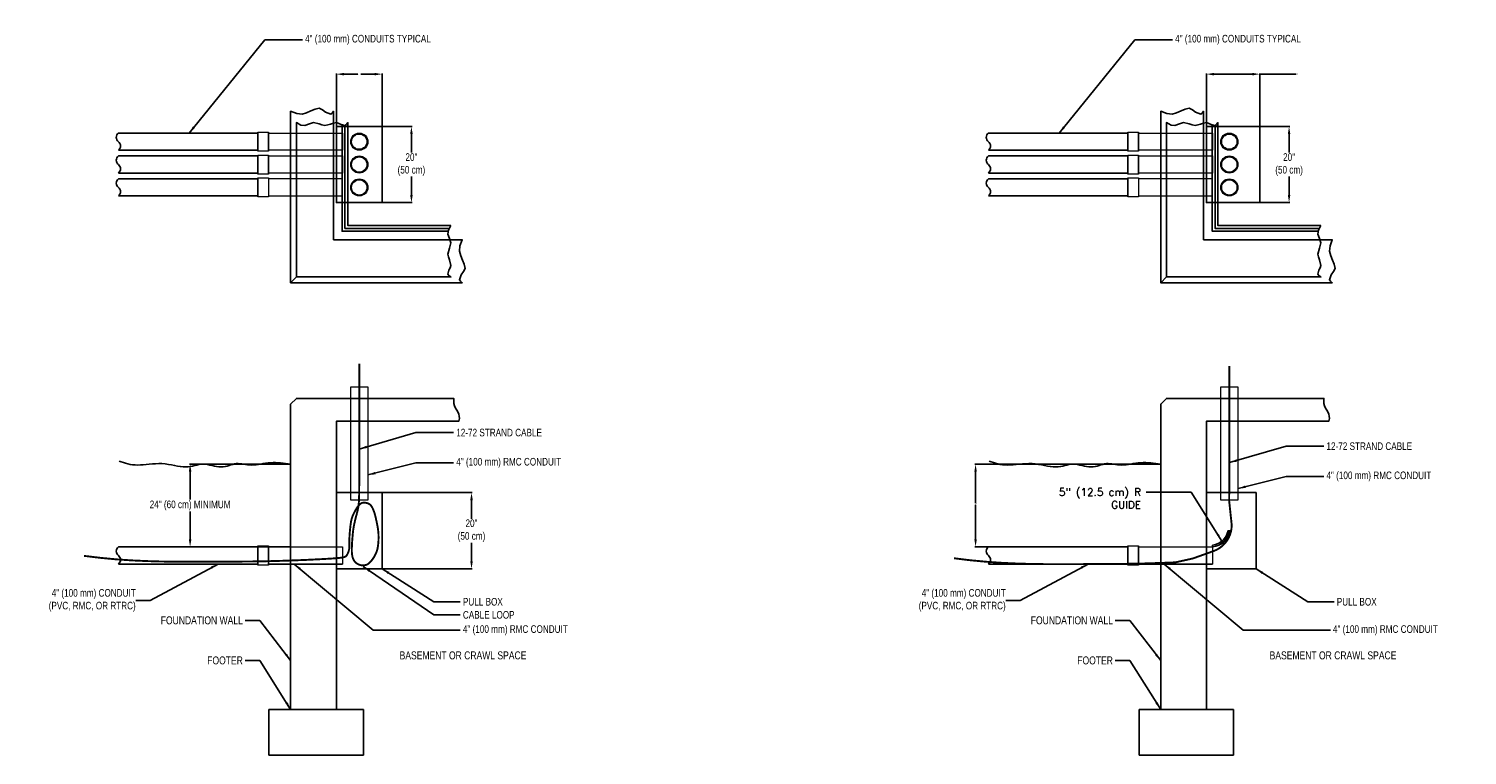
# Model space of a CAD drawing. Header units: inches. Extents: x -24 to 869, y -56 to 457.
# Tile 8 of 8: x 492 to 869, y 266 to 457. Entities that reach past the tile are written whole.
import ezdxf
from ezdxf.enums import TextEntityAlignment as Align

# ---------------------------------------------------------------- set-up
doc = ezdxf.new("R2010")
doc.units = ezdxf.units.IN
doc.header["$MEASUREMENT"] = 0
for name, color, linetype in [('CABLE_GUILDE', 4, 'Continuous'), ('Concrete', 7, 'Continuous'), ('Dimension', 7, 'Continuous'), ('Dwg_Notes', 7, 'Continuous'), ('FOC', 40, 'Continuous'), ('Metal_Pull_Box', 5, 'Continuous'), ('PVC', 30, 'Continuous')]:
    doc.layers.add(name, color=color, linetype=linetype)
doc.layers.add('RMC', color=5, linetype='Continuous', lineweight=13)
doc.styles.add('120', font='FSIMPLEX.SHX', dxfattribs={"width": 0.8, "height": 0.12})
doc.styles.add('FSIMPLEX', font='fsimplex.shx', dxfattribs={"width": 0.8, "height": 0.12})
doc.styles.add('MtXpl_simplex8_shx', font='simplex8.shx')
doc.dimstyles.get("Standard").update_dxf_attribs({"dimscale": 0, "dimtxt": 0.12, "dimasz": 2, "dimexe": 0.18, "dimexo": 0.0625, "dimgap": 0.09, "dimtad": 0, "dimtih": 1, "dimtoh": 1, "dimdec": 0, "dimzin": 0, "dimdsep": 46, "dimlunit": 4, "dimtxsty": 'FSIMPLEX', "dimcen": 2, "dimclrt": 256, "dimadec": 0, "dimazin": 0, "dimtfac": 2, "dimtdec": 0, "dimtofl": 0, "dimtmove": 0, "dimatfit": 3, "dimfxl": 1, "dimtolj": 1, "dimtzin": 0, "dimarcsym": 0})

# ---------------------------------------------------------------- blocks, each defined once
blk = doc.blocks.new('*D686')
at = {"layer": 'Defpoints', "color": 0, "transparency": 16777216}
for p in [(534.08, 342.84), (560.45, 342.84), (560.45, 321.11)]:
    blk.add_point(p, dxfattribs=at)
at = {"layer": 'Dimension', "color": 0, "lineweight": -2, "transparency": 16777216}
for p, q in [((560.39, 342.84), (533.9, 342.84)), ((534.08, 340.84), (534.08, 333.58)), ((534.08, 323.11), (534.08, 330.36)), ((560.39, 321.11), (533.9, 321.11))]:
    blk.add_line(p, q, dxfattribs=at)
at = {"layer": 'Dimension', "color": 0, "transparency": 16777216}
for points in [[(533.75, 340.84), (534.42, 340.84), (534.08, 342.84)], [(533.75, 323.11), (534.42, 323.11), (534.08, 321.11)]]:
    blk.add_solid(points, dxfattribs=at)
at = {"layer": 'Dimension', "transparency": 16777216, "insert": (534.08, 331.97), "char_height": 0.12, "attachment_point": 5, "style": 'FSIMPLEX'}
blk.add_mtext('\\A1;{\\H16.66667x;24" (60 cm) MINIMUM}', dxfattribs=at)
blk = doc.blocks.new('A$C34257ED5')
at = {"layer": 'RMC'}
h = blk.add_hatch(color=256, dxfattribs=at)
h.dxf.hatch_style = 1
h.paths.add_polyline_path([(-2.25, 0, 1), (2.25, 0, 1)])
h.paths.add_polyline_path([(2, 0, -1), (-2, 0, -1)], flags=16)
for radius in [2.25, 2]:
    blk.add_circle((0, 0), radius, dxfattribs=at)
blk = doc.blocks.new('RMC_CONDUIT')
at = {"layer": 'RMC'}
h = blk.add_hatch(color=256, dxfattribs=at)
h.dxf.hatch_style = 1
h.paths.add_polyline_path([(-2.25, 0, 1), (2.25, 0, 1)])
h.paths.add_polyline_path([(2, 0, -1), (-2, 0, -1)], flags=16)
for radius in [2.25, 2]:
    blk.add_circle((0, 0), radius, dxfattribs=at)
blk = doc.blocks.new('*D687')
at = {"layer": 'Defpoints', "color": 0, "transparency": 16777216}
for p in [(584.45, 431.44), (584.45, 411.44), (592.12, 411.44)]:
    blk.add_point(p, dxfattribs=at)
at = {"layer": 'Dimension', "color": 0, "lineweight": -2, "transparency": 16777216}
for p, q in [((584.52, 431.44), (592.3, 431.44)), ((592.12, 429.44), (592.12, 424.6)), ((592.12, 413.44), (592.12, 418.28)), ((584.52, 411.44), (592.3, 411.44))]:
    blk.add_line(p, q, dxfattribs=at)
at = {"layer": 'Dimension', "color": 0, "transparency": 16777216}
for points in [[(591.79, 429.44), (592.46, 429.44), (592.12, 431.44)], [(591.79, 413.44), (592.46, 413.44), (592.12, 411.44)]]:
    blk.add_solid(points, dxfattribs=at)
at = {"layer": 'Dimension', "transparency": 16777216, "insert": (592.12, 421.44), "char_height": 0.12, "attachment_point": 5, "style": 'FSIMPLEX'}
blk.add_mtext('\\A1;{\\H16.66667x;20"\\P(50 cm)}', dxfattribs=at)
blk = doc.blocks.new('*D688')
at = {"layer": 'Defpoints', "color": 0, "transparency": 16777216}
for p in [(584.45, 445.16), (572.45, 431.44), (584.45, 431.44)]:
    blk.add_point(p, dxfattribs=at)
at = {"layer": 'Dimension', "color": 0, "lineweight": -2, "transparency": 16777216}
for p, q in [((572.45, 431.5), (572.45, 445.34)), ((574.45, 445.16), (578.07, 445.16)), ((582.45, 445.16), (578.84, 445.16)), ((584.45, 431.5), (584.45, 445.34))]:
    blk.add_line(p, q, dxfattribs=at)
at = {"layer": 'Dimension', "color": 0, "transparency": 16777216}
for points in [[(574.45, 445.49), (574.45, 444.82), (572.45, 445.16)], [(582.45, 445.49), (582.45, 444.82), (584.45, 445.16)]]:
    blk.add_solid(points, dxfattribs=at)
at = {"layer": 'Dimension', "transparency": 16777216, "insert": (578.45, 445.16), "char_height": 0.12, "attachment_point": 5, "style": 'FSIMPLEX'}
blk.add_mtext('\\A1;12"\\P(30 cm)', dxfattribs=at)
blk = doc.blocks.new('*D689')
at = {"layer": 'Defpoints', "color": 0, "transparency": 16777216}
for p in [(584.45, 335.36), (584.45, 315.36), (607.88, 315.36)]:
    blk.add_point(p, dxfattribs=at)
at = {"layer": 'Dimension', "color": 0, "lineweight": -2, "transparency": 16777216}
for p, q in [((584.52, 335.36), (608.06, 335.36)), ((607.88, 333.36), (607.88, 328.51)), ((607.88, 317.36), (607.88, 322.2)), ((584.52, 315.36), (608.06, 315.36))]:
    blk.add_line(p, q, dxfattribs=at)
at = {"layer": 'Dimension', "color": 0, "transparency": 16777216}
for points in [[(607.55, 333.36), (608.22, 333.36), (607.88, 335.36)], [(607.55, 317.36), (608.22, 317.36), (607.88, 315.36)]]:
    blk.add_solid(points, dxfattribs=at)
at = {"layer": 'Dimension', "transparency": 16777216, "insert": (607.88, 325.36), "char_height": 0.12, "attachment_point": 5, "style": 'FSIMPLEX'}
blk.add_mtext('\\A1;{\\H16.66667x;20"\\P(50 cm)}', dxfattribs=at)
blk = doc.blocks.new('*D690')
at = {"layer": 'Defpoints', "color": 0, "transparency": 16777216}
for p in [(740.07, 342.84), (788.62, 342.84), (751.03, 321.11)]:
    blk.add_point(p, dxfattribs=at)
at = {"layer": 'Dimension', "color": 0, "lineweight": -2, "transparency": 16777216}
for p, q in [((788.56, 342.84), (739.89, 342.84)), ((740.07, 340.84), (740.07, 332.63)), ((740.07, 323.11), (740.07, 332.17)), ((750.96, 321.11), (739.89, 321.11))]:
    blk.add_line(p, q, dxfattribs=at)
at = {"layer": 'Dimension', "color": 0, "transparency": 16777216}
for points in [[(739.74, 340.84), (740.4, 340.84), (740.07, 342.84)], [(739.74, 323.11), (740.4, 323.11), (740.07, 321.11)]]:
    blk.add_solid(points, dxfattribs=at)
at = {"layer": 'Dimension', "transparency": 16777216, "insert": (740.07, 332.4), "char_height": 0.12, "attachment_point": 5, "style": 'FSIMPLEX'}
blk.add_mtext('\\A1;{\\H0.8x;24" (60 cm)\\P MINIMUM}', dxfattribs=at)
blk = doc.blocks.new('*D691')
at = {"layer": 'Defpoints', "color": 0, "transparency": 16777216}
for p in [(814.62, 431.44), (814.62, 411.44), (822.29, 411.44)]:
    blk.add_point(p, dxfattribs=at)
at = {"layer": 'Dimension', "color": 0, "lineweight": -2, "transparency": 16777216}
for p, q in [((814.68, 431.44), (822.47, 431.44)), ((822.29, 429.44), (822.29, 424.6)), ((822.29, 413.44), (822.29, 418.28)), ((814.68, 411.44), (822.47, 411.44))]:
    blk.add_line(p, q, dxfattribs=at)
at = {"layer": 'Dimension', "color": 0, "transparency": 16777216}
for points in [[(821.96, 429.44), (822.62, 429.44), (822.29, 431.44)], [(821.96, 413.44), (822.62, 413.44), (822.29, 411.44)]]:
    blk.add_solid(points, dxfattribs=at)
at = {"layer": 'Dimension', "transparency": 16777216, "insert": (822.29, 421.44), "char_height": 0.12, "attachment_point": 5, "style": 'FSIMPLEX'}
blk.add_mtext('\\A1;{\\H16.66667x;20"\\P(50 cm)}', dxfattribs=at)
blk = doc.blocks.new('*D692')
at = {"layer": 'Defpoints', "color": 0, "transparency": 16777216}
for p in [(814.62, 445.16), (800.62, 431.44), (814.62, 431.44)]:
    blk.add_point(p, dxfattribs=at)
at = {"layer": 'Dimension', "color": 0, "lineweight": -2, "transparency": 16777216}
for p, q in [((800.62, 431.5), (800.62, 445.34)), ((802.62, 445.16), (812.62, 445.16)), ((814.62, 431.5), (814.62, 445.34)), ((814.62, 445.16), (824.17, 445.16))]:
    blk.add_line(p, q, dxfattribs=at)
at = {"layer": 'Dimension', "color": 0, "transparency": 16777216}
for points in [[(802.62, 445.49), (802.62, 444.82), (800.62, 445.16)], [(812.62, 445.49), (812.62, 444.82), (814.62, 445.16)]]:
    blk.add_solid(points, dxfattribs=at)
at = {"layer": 'Dimension', "transparency": 16777216, "insert": (824.55, 445.16), "char_height": 0.12, "width": 49.4381, "attachment_point": 5, "style": 'FSIMPLEX'}
blk.add_mtext('\\A1;14"\\P(36 cm)', dxfattribs=at)

msp = doc.modelspace()

# ---------------------------------------------------------------- linework, layer by layer
for points in [[(560.45, 342.84), (559.8, 342.93), (559.14, 343.02), (558.48, 343.1), (557.83, 343.16), (557.17, 343.21), (556.52, 343.24), (555.86, 343.24), (555.2, 343.21), (554.55, 343.15), (553.89, 343.06), (553.25, 342.96), (552.61, 342.85), (551.98, 342.75), (551.37, 342.67), (550.78, 342.61), (550.2, 342.59), (549.65, 342.61), (549.12, 342.66), (548.61, 342.74), (548.11, 342.82), (547.62, 342.9), (547.14, 342.95), (546.67, 342.98), (546.2, 342.96), (545.73, 342.89), (545.26, 342.77), (544.78, 342.63), (544.3, 342.48), (543.8, 342.33), (543.28, 342.2), (542.75, 342.12), (542.2, 342.09), (541.63, 342.12), (541.04, 342.2), (540.44, 342.32), (539.83, 342.46), (539.22, 342.6), (538.62, 342.72), (538.03, 342.8), (537.45, 342.84), (536.9, 342.8), (536.36, 342.72), (535.83, 342.6), (535.3, 342.46), (534.75, 342.32), (534.18, 342.2), (533.59, 342.12), (532.95, 342.09), (532.27, 342.12), (531.55, 342.2), (530.8, 342.33), (530.01, 342.48), (529.21, 342.63), (528.38, 342.77), (527.54, 342.89), (526.7, 342.96), (525.86, 342.98), (525.02, 342.95), (524.19, 342.9), (523.37, 342.82), (522.57, 342.74), (521.8, 342.66), (521.05, 342.61), (520.33, 342.59), (519.64, 342.61), (518.98, 342.67), (518.36, 342.77), (517.75, 342.9), (517.16, 343.05), (516.58, 343.22), (516.01, 343.4), (515.45, 343.59)], [(788.62, 342.84), (787.96, 342.93), (787.31, 343.02), (786.65, 343.1), (785.99, 343.16), (785.34, 343.21), (784.68, 343.24), (784.03, 343.24), (783.37, 343.21), (782.71, 343.15), (782.06, 343.06), (781.41, 342.96), (780.78, 342.85), (780.15, 342.75), (779.54, 342.67), (778.94, 342.61), (778.37, 342.59), (777.82, 342.61), (777.29, 342.66), (776.77, 342.74), (776.28, 342.82), (775.79, 342.9), (775.31, 342.95), (774.84, 342.98), (774.37, 342.96), (773.9, 342.89), (773.43, 342.77), (772.95, 342.63), (772.46, 342.48), (771.96, 342.33), (771.45, 342.2), (770.92, 342.12), (770.37, 342.09), (769.8, 342.12), (769.2, 342.2), (768.6, 342.32), (767.99, 342.46), (767.39, 342.6), (766.78, 342.72), (766.19, 342.8), (765.62, 342.84), (765.07, 342.8), (764.53, 342.72), (764, 342.6), (763.46, 342.46), (762.92, 342.32), (762.35, 342.2), (761.75, 342.12), (761.12, 342.09), (760.44, 342.12), (759.72, 342.2), (758.97, 342.33), (758.18, 342.48), (757.37, 342.63), (756.55, 342.77), (755.71, 342.89), (754.87, 342.96), (754.03, 342.98), (753.19, 342.95), (752.36, 342.9), (751.54, 342.82), (750.74, 342.74), (749.96, 342.66), (749.21, 342.61), (748.49, 342.59), (747.81, 342.61), (747.15, 342.67), (746.52, 342.77), (745.91, 342.9), (745.33, 343.05), (744.75, 343.22), (744.18, 343.4), (743.62, 343.59)]]:
    msp.add_lwpolyline(points)
at = {"layer": 'CABLE_GUILDE'}
for points in [[(802.23, 321.61), (802.23, 321.11, 0.33442), (806.8, 325.36)], [(802.23, 321.17, 0.333464), (806.74, 325.36, 0.333464)], [(802.23, 321.61, 0.326066), (806.3, 325.36), (806.8, 325.36)]]:
    msp.add_lwpolyline(points, format="xyb", dxfattribs=at)
at = {"layer": 'Concrete'}
for p, q in [((554.77, 278.49), (579.52, 278.49)), ((554.77, 278.49), (554.77, 266.45)), ((579.52, 278.49), (579.52, 266.45)), ((782.94, 278.49), (807.68, 278.49)), ((782.94, 278.49), (782.94, 266.45)), ((807.68, 278.49), (807.68, 266.45)), ((554.77, 266.44), (579.52, 266.44)), ((782.94, 266.44), (807.68, 266.44))]:
    msp.add_line(p, q, dxfattribs=at)
for points in [[(571.7, 401.69), (571.7, 432.35), (571.7, 435.44), (571.33, 434.95), (570.95, 434.69), (569.6, 435.16), (568.8, 435.76), (567.95, 436.19), (566.85, 435.96), (565.78, 435.5), (564.63, 435.05), (563.45, 434.69), (562.06, 434.84), (560.45, 435.44), (560.45, 390.44), (605.46, 390.44), (604.97, 390.81), (604.71, 391.19), (605.17, 392.54), (605.78, 393.34), (606.21, 394.19), (605.98, 395.29), (605.51, 396.36), (605.07, 397.51), (604.71, 398.69), (604.86, 400.08), (605.46, 401.69), (602.29, 401.69)], [(799.87, 401.69), (799.87, 432.35), (799.87, 435.44), (799.5, 434.95), (799.12, 434.69), (797.77, 435.16), (796.97, 435.76), (796.12, 436.19), (795.02, 435.96), (793.95, 435.5), (792.8, 435.05), (791.62, 434.69), (790.23, 434.84), (788.62, 435.44), (788.62, 390.44), (833.62, 390.44), (833.13, 390.81), (832.87, 391.19), (833.34, 392.54), (833.94, 393.34), (834.37, 394.19), (834.14, 395.29), (833.68, 396.36), (833.23, 397.51), (832.87, 398.69), (833.02, 400.08), (833.62, 401.69), (830.45, 401.69)], [(602.46, 405.44), (601.82, 404.23), (601.71, 403.19), (602.12, 402.01), (602.46, 400.94), (602.11, 399.49), (601.71, 397.94), (601.84, 397.2), (602.07, 396.46), (602.46, 394.94), (602.25, 394.3), (601.95, 393.69), (601.71, 392.69), (601.92, 392.32), (602.46, 391.94), (561.95, 391.94), (561.95, 432.44), (563.16, 431.81), (564.2, 431.69), (565.39, 432.1), (566.45, 432.44), (567.9, 432.1), (568.67, 431.85), (569.45, 431.69), (570.2, 431.82), (570.93, 432.05), (571.69, 432.3), (572.45, 432.44), (573.09, 432.24), (573.71, 431.94), (574.7, 431.69), (575.07, 431.91), (575.45, 432.44), (575.45, 405.44)], [(830.62, 405.44), (829.99, 404.23), (829.87, 403.19), (830.28, 402.01), (830.62, 400.94), (830.28, 399.49), (829.87, 397.94), (830, 397.2), (830.23, 396.46), (830.62, 394.94), (830.42, 394.3), (830.12, 393.69), (829.87, 392.69), (830.09, 392.32), (830.62, 391.94), (790.12, 391.94), (790.12, 432.44), (791.33, 431.81), (792.37, 431.69), (793.55, 432.1), (794.62, 432.44), (796.07, 432.1), (796.84, 431.85), (797.62, 431.69), (798.36, 431.82), (799.1, 432.05), (799.85, 432.3), (800.62, 432.44), (801.26, 432.24), (801.87, 431.94), (802.87, 431.69), (803.24, 431.91), (803.62, 432.44), (803.62, 405.44)]]:
    msp.add_lwpolyline(points, close=True, dxfattribs=at)
for points in [[(601.74, 403.94), (573.95, 403.94), (573.97, 431.87)], [(574.7, 431.69), (574.7, 404.69), (602.01, 404.69)], [(829.91, 403.94), (802.12, 403.94), (802.13, 431.87)], [(802.87, 431.69), (802.87, 404.69), (830.17, 404.69)], [(561.95, 391.94), (560.45, 390.44)], [(790.12, 391.94), (788.62, 390.44)]]:
    msp.add_lwpolyline(points, dxfattribs=at)
for points in [[(560.45, 278.49), (560.45, 358.59), (561.95, 360.09), (603.24, 360.09, 0.036274), (603.21, 359.34, 0.155018), (604.01, 357.01, -0.168256), (604.71, 354.84, -0.102161), (604.53, 354.09), (572.45, 354.09), (572.45, 278.52)], [(788.62, 278.49), (788.62, 358.59), (790.12, 360.09), (831.41, 360.09, 0.036274), (831.37, 359.34, 0.155018), (832.18, 357.01, -0.168256), (832.87, 354.84, -0.102161), (832.7, 354.09), (800.62, 354.09), (800.62, 278.52)]]:
    msp.add_lwpolyline(points, format="xyb", close=True, dxfattribs=at)
at = {"layer": 'FOC', "const_width": 0.5}
msp.add_lwpolyline([(506.25, 318.76), (510.57, 318.24), (514.76, 317.84), (518.81, 317.57), (522.69, 317.39), (526.4, 317.28), (529.92, 317.23), (533.24, 317.22), (536.34, 317.22), (539.21, 317.23), (541.88, 317.24), (544.39, 317.25), (546.77, 317.26), (549.05, 317.28), (551.26, 317.3), (553.45, 317.34), (555.64, 317.39), (557.85, 317.45), (560.06, 317.53), (562.24, 317.61), (564.33, 317.69), (566.3, 317.79), (568.12, 317.88), (569.73, 317.97), (571.11, 318.05), (572.23, 318.13), (573.1, 318.21), (573.76, 318.29), (574.25, 318.38), (574.59, 318.47), (574.83, 318.58), (575, 318.71), (575.12, 318.86), (575.24, 319.03), (575.35, 319.23), (575.45, 319.44), (575.54, 319.66), (575.62, 319.88), (575.69, 320.1), (575.74, 320.3), (575.79, 320.49), (575.82, 320.66), (575.83, 320.81), (575.84, 320.95), (575.84, 321.1), (575.84, 321.26), (575.83, 321.43), (575.82, 321.64), (575.82, 321.87), (575.82, 322.15), (575.82, 322.46), (575.83, 322.81), (575.85, 323.18), (575.87, 323.56), (575.89, 323.96), (575.91, 324.37), (575.94, 324.77), (575.98, 325.17), (576.01, 325.55), (576.05, 325.93), (576.09, 326.29), (576.13, 326.64), (576.17, 326.97), (576.22, 327.27), (576.26, 327.55), (576.3, 327.81), (576.35, 328.04), (576.4, 328.26), (576.45, 328.46), (576.51, 328.66), (576.57, 328.85), (576.64, 329.05), (576.72, 329.25), (576.81, 329.46), (576.91, 329.68), (577.01, 329.91), (577.13, 330.14), (577.25, 330.37), (577.37, 330.6), (577.5, 330.82), (577.63, 331.04), (577.76, 331.24), (577.89, 331.44), (578.03, 331.63), (578.16, 331.8), (578.29, 331.96), (578.42, 332.1), (578.54, 332.23), (578.66, 332.34), (578.78, 332.44), (578.9, 332.52), (579.01, 332.58), (579.12, 332.63), (579.24, 332.66), (579.36, 332.69), (579.49, 332.7), (579.63, 332.71), (579.78, 332.71), (579.94, 332.7), (580.1, 332.69), (580.27, 332.66), (580.43, 332.63), (580.6, 332.58), (580.76, 332.52), (580.91, 332.45), (581.05, 332.37), (581.18, 332.28), (581.31, 332.17), (581.43, 332.06), (581.54, 331.93), (581.64, 331.78), (581.74, 331.63), (581.84, 331.47), (581.93, 331.3), (582.02, 331.11), (582.1, 330.92), (582.18, 330.72), (582.26, 330.51), (582.34, 330.3), (582.41, 330.08), (582.48, 329.86), (582.54, 329.64), (582.6, 329.41), (582.66, 329.18), (582.72, 328.95), (582.77, 328.71), (582.83, 328.46), (582.88, 328.21), (582.94, 327.96), (582.99, 327.7), (583.05, 327.43), (583.11, 327.15), (583.17, 326.87), (583.22, 326.59), (583.27, 326.3), (583.32, 326), (583.36, 325.71), (583.4, 325.41), (583.43, 325.11), (583.46, 324.81), (583.48, 324.5), (583.5, 324.2), (583.5, 323.9), (583.51, 323.59), (583.5, 323.29), (583.5, 322.99), (583.48, 322.69), (583.46, 322.39), (583.44, 322.11), (583.41, 321.83), (583.38, 321.57), (583.35, 321.33), (583.31, 321.1), (583.28, 320.9), (583.24, 320.71), (583.2, 320.54), (583.16, 320.37), (583.11, 320.21), (583.06, 320.06), (583.01, 319.9), (582.95, 319.74), (582.88, 319.58), (582.8, 319.41), (582.72, 319.23), (582.63, 319.05), (582.54, 318.87), (582.45, 318.69), (582.35, 318.52), (582.24, 318.34), (582.14, 318.18), (582.03, 318.02), (581.92, 317.86), (581.81, 317.72), (581.7, 317.57), (581.59, 317.44), (581.47, 317.3), (581.36, 317.18), (581.24, 317.05), (581.12, 316.94), (581, 316.83), (580.87, 316.72), (580.74, 316.63), (580.59, 316.54), (580.43, 316.47), (580.27, 316.4), (580.08, 316.35), (579.89, 316.31), (579.69, 316.28), (579.48, 316.27), (579.26, 316.27), (579.04, 316.29), (578.82, 316.33), (578.6, 316.38), (578.38, 316.46), (578.17, 316.55), (577.96, 316.67), (577.76, 316.8), (577.58, 316.95), (577.4, 317.11), (577.24, 317.29), (577.1, 317.49), (576.97, 317.71), (576.85, 317.94), (576.76, 318.19), (576.68, 318.47), (576.61, 318.77), (576.56, 319.09), (576.52, 319.44), (576.5, 319.83), (576.49, 320.24), (576.5, 320.68), (576.51, 321.14), (576.53, 321.61), (576.55, 322.07), (576.58, 322.53), (576.61, 322.97), (576.64, 323.39), (576.68, 323.78), (576.71, 324.14), (576.74, 324.48), (576.77, 324.8), (576.8, 325.12), (576.84, 325.43), (576.89, 325.74), (576.94, 326.06), (576.99, 326.39), (577.06, 326.72), (577.13, 327.07), (577.2, 327.42), (577.28, 327.78), (577.36, 328.14), (577.45, 328.5), (577.55, 328.87), (577.64, 329.23), (577.74, 329.59), (577.83, 329.96), (577.93, 330.32), (578.02, 330.7), (578.1, 331.08), (578.17, 331.47), (578.24, 331.86), (578.29, 332.28), (578.33, 332.74), (578.37, 333.29), (578.39, 333.96), (578.41, 334.78), (578.42, 335.78), (578.43, 337.02), (578.44, 338.51), (578.44, 340.3), (578.45, 342.49), (578.45, 345.17), (578.45, 348.43), (578.45, 352.37), (578.45, 357.08), (578.45, 362.66), (578.45, 369.21)], dxfattribs=at)
at = {"layer": 'FOC'}
msp.add_lwpolyline([(734.42, 318.13, 0.5, 0.5, 0), (738.74, 317.6, 0.5, 0.5, 0), (742.93, 317.21, 0.5, 0.5, 0), (746.97, 316.93, 0.5, 0.5, 0), (750.86, 316.75, 0.5, 0.5, 0), (754.57, 316.64, 0.5, 0.5, 0), (758.09, 316.59, 0.5, 0.5, 0), (761.4, 316.58, 0.5, 0.5, 0), (764.5, 316.59, 0.5, 0.5, 0), (767.38, 316.59, 0.5, 0.5, 0), (770.05, 316.6, 0.5, 0.5, 0), (772.56, 316.61, 0.5, 0.5, 0), (774.93, 316.62, 0.5, 0.5, 0), (777.21, 316.64, 0.5, 0.5, 0), (779.43, 316.67, 0.5, 0.5, 0), (781.61, 316.71, 0.5, 0.5, 0), (783.8, 316.75, 0.5, 0.5, 0), (786.02, 316.82, 0.5, 0.5, 0), (788.23, 316.89, 0.5, 0.5, 0), (790.4, 316.97, 0.5, 0.5, 0), (792.5, 317.06, 0.5, 0.5, 0), (797.07, 318.08, 0.5, 0.5, 0), (802.52, 320.03, 0.5, 0.5, 0.324014), (807.23, 327.01, 0.5, 0.5, 0), (806.56, 333.32, 0.5, 0.5, 0), (806.58, 334.14, 0.5, 0.5, 0), (806.59, 335.15, 0.5, 0.5, 0), (806.6, 336.38, 0.5, 0.5, 0), (806.61, 337.87, 0.5, 0.5, 0), (806.61, 339.67, 0.5, 0.5, 0), (806.61, 341.86, 0.5, 0.5, 0), (806.62, 344.53, 0.5, 0.5, 0), (806.62, 347.79, 0.5, 0.5, 0), (806.62, 351.73, 0.5, 0.5, 0), (806.62, 356.44, 0.5, 0.5, 0), (806.62, 362.02, 0.5, 0.5, 0), (806.62, 368.57, 0, 0, 0)], format="xyseb", dxfattribs=at)
at = {"layer": 'Metal_Pull_Box'}
for points in [[(572.45, 431.44), (584.45, 431.44), (584.45, 411.44), (572.45, 411.44)], [(800.62, 431.44), (814.62, 431.44), (814.62, 411.44), (800.62, 411.44)], [(572.45, 315.36), (584.45, 315.36), (584.45, 335.36), (572.45, 335.36)], [(800.62, 315.36), (813.62, 315.36), (813.62, 335.36), (800.62, 335.36)]]:
    msp.add_lwpolyline(points, close=True, dxfattribs=at)
at = {"layer": 'PVC'}
for points in [[(515.27, 425.19), (551.86, 425.19), (551.86, 429.69), (515.27, 429.69, 0.498164), (515.27, 427.44, -0.498164)], [(743.43, 425.19), (780.03, 425.19), (780.03, 429.69), (743.43, 429.69, 0.498164), (743.43, 427.44, -0.498164)], [(515.27, 419.19), (551.86, 419.19), (551.86, 423.69), (515.27, 423.69, 0.498164), (515.27, 421.44, -0.498164)], [(743.43, 419.19), (780.03, 419.19), (780.03, 423.69), (743.43, 423.69, 0.498164), (743.43, 421.44, -0.498164)], [(515.27, 413.19), (551.86, 413.19), (551.86, 417.69), (515.27, 417.69, 0.498164), (515.27, 415.44, -0.498164)], [(743.43, 413.19), (780.03, 413.19), (780.03, 417.69), (743.43, 417.69, 0.498164), (743.43, 415.44, -0.498164)], [(515.27, 316.61), (551.86, 316.61), (551.86, 321.11), (515.27, 321.11, 0.498164), (515.27, 318.86, -0.498164)], [(743.43, 316.61), (780.03, 316.61), (780.03, 321.11), (743.43, 321.11, 0.498164), (743.43, 318.86, -0.498164)]]:
    msp.add_lwpolyline(points, format="xyb", close=True, dxfattribs=at)
at = {"layer": 'RMC'}
for points in [[(551.86, 429.94), (554.61, 429.94), (554.61, 424.94), (551.86, 424.94)], [(574.07, 429.69), (574.07, 425.19), (554.61, 425.19), (554.61, 429.69)], [(780.03, 429.94), (782.78, 429.94), (782.78, 424.94), (780.03, 424.94)], [(802.23, 429.69), (802.23, 425.19), (782.78, 425.19), (782.78, 429.69)], [(551.86, 423.94), (554.61, 423.94), (554.61, 418.94), (551.86, 418.94)], [(574.07, 423.69), (574.07, 419.19), (554.61, 419.19), (554.61, 423.69)], [(780.03, 423.94), (782.78, 423.94), (782.78, 418.94), (780.03, 418.94)], [(802.23, 423.69), (802.23, 419.19), (782.78, 419.19), (782.78, 423.69)], [(551.86, 417.94), (554.61, 417.94), (554.61, 412.94), (551.86, 412.94)], [(554.61, 417.69), (554.61, 413.19), (574.07, 413.19), (574.07, 417.69)], [(780.03, 417.94), (782.78, 417.94), (782.78, 412.94), (780.03, 412.94)], [(782.78, 417.69), (782.78, 413.19), (802.23, 413.19), (802.23, 417.69)], [(808.87, 363.09), (808.87, 333.36), (804.37, 333.36), (804.37, 363.09)], [(551.86, 321.36), (554.61, 321.36), (554.61, 316.36), (551.86, 316.36)], [(574.07, 316.61), (554.61, 316.61), (554.61, 321.11), (574.07, 321.11)], [(780.03, 321.36), (782.78, 321.36), (782.78, 316.36), (780.03, 316.36)], [(802.23, 316.61), (782.78, 316.61), (782.78, 321.11), (802.23, 321.11)]]:
    msp.add_lwpolyline(points, close=True, dxfattribs=at)
for points in [[(580.7, 333.36), (576.2, 333.36), (576.2, 363.09), (580.7, 363.09), (580.7, 333.36)], [(808.87, 354.09), (804.37, 354.09)], [(554.61, 321.11), (554.61, 316.61), (574.07, 316.61)], [(782.78, 321.11), (782.78, 316.61), (802.23, 316.61)]]:
    msp.add_lwpolyline(points, dxfattribs=at)

# ---------------------------------------------------------------- block references
for name, p in [('RMC_CONDUIT', (578.45, 427.44)), ('RMC_CONDUIT', (806.62, 427.44)), ('RMC_CONDUIT', (578.45, 421.44)), ('RMC_CONDUIT', (806.62, 421.44)), ('A$C34257ED5', (578.45, 415.44)), ('A$C34257ED5', (806.62, 415.44))]:
    msp.add_blockref(name, p, dxfattribs=at)

# ---------------------------------------------------------------- texts
at = {"style": '120', "width": 0.8}
for p in [(605.65, 291.6), (833.81, 291.6)]:
    msp.add_text('BASEMENT OR CRAWL SPACE', height=2.0946, dxfattribs=at).set_placement(p, align=Align.CENTER)
at = {"layer": 'Dwg_Notes', "style": 'MtXpl_simplex8_shx'}
for s, p in [('5" (12.5 cm) R ', (784.82, 335.48)), (' GUIDE ', (784.82, 332.15))]:
    msp.add_text(s, height=2, dxfattribs=at).set_placement(p, align=Align.MIDDLE_RIGHT)
at = {"layer": 'Dwg_Notes', "style": '120', "width": 0.8}
for s, height, p in [('FOUNDATION WALL ', 2.0946, (548.54, 301.84)), ('FOUNDATION WALL ', 2.0946, (776.71, 301.84)), ('FOOTER ', 2.095, (548.54, 291.33)), ('FOOTER ', 2.095, (776.71, 291.33))]:
    msp.add_text(s, height=height, dxfattribs=at).set_placement(p, align=Align.MIDDLE_RIGHT)
at = {"layer": 'Dwg_Notes', "char_height": 2, "attachment_point": 4, "style": 'FSIMPLEX'}
for s, insert in [('\\A1; 4" (100 mm) CONDUITS TYPICAL', (563.64, 454.17)), ('\\A1; 4" (100 mm) CONDUITS TYPICAL', (791.81, 454.17)), ('\\A1; 12-72 STRAND CABLE', (603.28, 351.1)), ('\\A1; 12-72 STRAND CABLE', (831.49, 347.53)), ('\\A1; 4" (100 mm) RMC CONDUIT', (603.28, 343.16)), ('\\A1; 4" (100 mm) RMC CONDUIT', (831.49, 339.59)), ('\\A1; PULL BOX', (605.03, 306.7)), ('\\A1; PULL BOX', (834.2, 306.7)), ('\\A1; CABLE LOOP', (605.03, 303.27)), ('\\A1; 4" (100 mm) RMC CONDUIT ', (605.03, 299.25)), ('\\A1; 4" (100 mm) RMC CONDUIT ', (833.2, 299.25))]:
    msp.add_mtext(s, dxfattribs=dict(at, insert=insert))
at = {"layer": 'Dwg_Notes', "char_height": 2, "attachment_point": 6, "style": '120'}
for insert in [(519.82, 307.08), (747.98, 307.08)]:
    msp.add_mtext_dynamic_manual_height_columns('\\pxqr;4" (100 mm) CONDUIT \\P(PVC, RMC, OR RTRC) ', width=34.7707, gutter_width=0.6, heights=[0], dxfattribs=dict(at, insert=insert))

# ---------------------------------------------------------------- dimensions: what is measured, and where the dimension line sits
at = {"layer": 'Dimension'}
dim = msp.add_linear_dim(base=(584.45, 445.16), p1=(572.45, 431.44), p2=(584.45, 431.44), text='12"\\P(30 cm)', dimstyle='Standard', override={"dimscale": 1}, dxfattribs=at)
dim.commit()
dim.dimension.update_dxf_attribs({"geometry": '*D688', "text_midpoint": (578.45, 445.16)})
dim = msp.add_linear_dim(base=(814.62, 445.16), p1=(800.62, 431.44), p2=(814.62, 431.44), text='14"\\P(36 cm)', dimstyle='Standard', override={"dimscale": 1}, dxfattribs=at)
dim.commit()
dim.dimension.update_dxf_attribs({"geometry": '*D692', "text_midpoint": (824.55, 445.16), "dimtype": 160})
for base, p1, p2, picture, middle in [((592.12, 411.44), (584.45, 431.44), (584.45, 411.44), '*D687', (592.12, 421.44)), ((822.29, 411.44), (814.62, 431.44), (814.62, 411.44), '*D691', (822.29, 421.44)), ((607.88, 315.36), (584.45, 335.36), (584.45, 315.36), '*D689', (607.88, 325.36))]:
    dim = msp.add_linear_dim(base=base, p1=p1, p2=p2, angle=90, text='{\\H16.66667x;20"\\P(50 cm)}', dimstyle='Standard', override={"dimscale": 1}, dxfattribs=at)
    dim.commit()
    dim.dimension.update_dxf_attribs({"geometry": picture, "text_midpoint": middle})
for base, p1, p2, text, picture, middle in [((534.08, 342.84), (560.45, 321.11), (560.45, 342.84), '{\\H16.66667x;24" (60 cm) MINIMUM}', '*D686', (534.08, 331.97)), ((740.07, 342.84), (751.03, 321.11), (788.62, 342.84), '{\\H0.8x;24" (60 cm)\\P MINIMUM}', '*D690', (740.07, 332.4))]:
    dim = msp.add_linear_dim(base=base, p1=p1, p2=p2, angle=90, text=text, dimstyle='Standard', override={"dimscale": 1}, dxfattribs=at)
    dim.commit()
    dim.dimension.update_dxf_attribs({"geometry": picture, "text_midpoint": middle, "dimtype": 160})

# ---------------------------------------------------------------- leaders
at = {"layer": 'Dimension', "annotation_type": 0, "has_hookline": 1, "hookline_direction": 0}
for points, text_width in [([(578.45, 346.8), (593.28, 351.1), (603.19, 351.1)], 28.72), ([(806.67, 343.23), (821.49, 347.53), (831.4, 347.53)], 28.72), ([(580.7, 339.98), (593.28, 343.16), (603.19, 343.16)], 35.81), ([(808.92, 336.41), (821.49, 339.59), (831.4, 339.59)], 35.81), ([(561.39, 316.61), (582.09, 299.25), (604.94, 299.25)], 35.81), ([(579.44, 315.98), (598.04, 303.27), (604.94, 303.27)], 16.23), ([(584.45, 315.36), (598.04, 306.7), (604.94, 306.7)], 13.1), ([(789.55, 316.61), (810.26, 299.25), (833.11, 299.25)], 35.81), ([(813.62, 315.36), (827.21, 306.7), (834.11, 306.7)], 13.1)]:
    msp.add_leader(points, dimstyle='Standard', override={"dimscale": 1}, dxfattribs=dict(at, text_width=text_width))
at = {"layer": 'Dwg_Notes', "annotation_type": 0, "has_hookline": 1, "hookline_direction": 0, "text_width": 41.9}
for points in [[(533.82, 429.69), (553.64, 454.17), (563.55, 454.17)], [(761.99, 429.69), (781.81, 454.17), (791.72, 454.17)]]:
    msp.add_leader(points, dimstyle='Standard', override={"dimscale": 1}, dxfattribs=at)
at = {"layer": 'Dwg_Notes'}
for points in [[(804.67, 322.64), (796.57, 335.48), (784.82, 335.48)], [(541.4, 316.61), (523.63, 307.08), (519.82, 307.08)], [(769.57, 316.61), (751.79, 307.08), (747.98, 307.08)], [(560.45, 291.28), (552.35, 301.84), (548.54, 301.84)], [(788.62, 291.28), (780.52, 301.84), (776.71, 301.84)], [(560.45, 278.49), (552.35, 291.33), (548.54, 291.33)], [(788.62, 278.49), (780.52, 291.33), (776.71, 291.33)]]:
    msp.add_leader(points, dimstyle='Standard', override={"dimscale": 1, "dimasz": 2}, dxfattribs=at)

doc.saveas('drawing.dxf')
